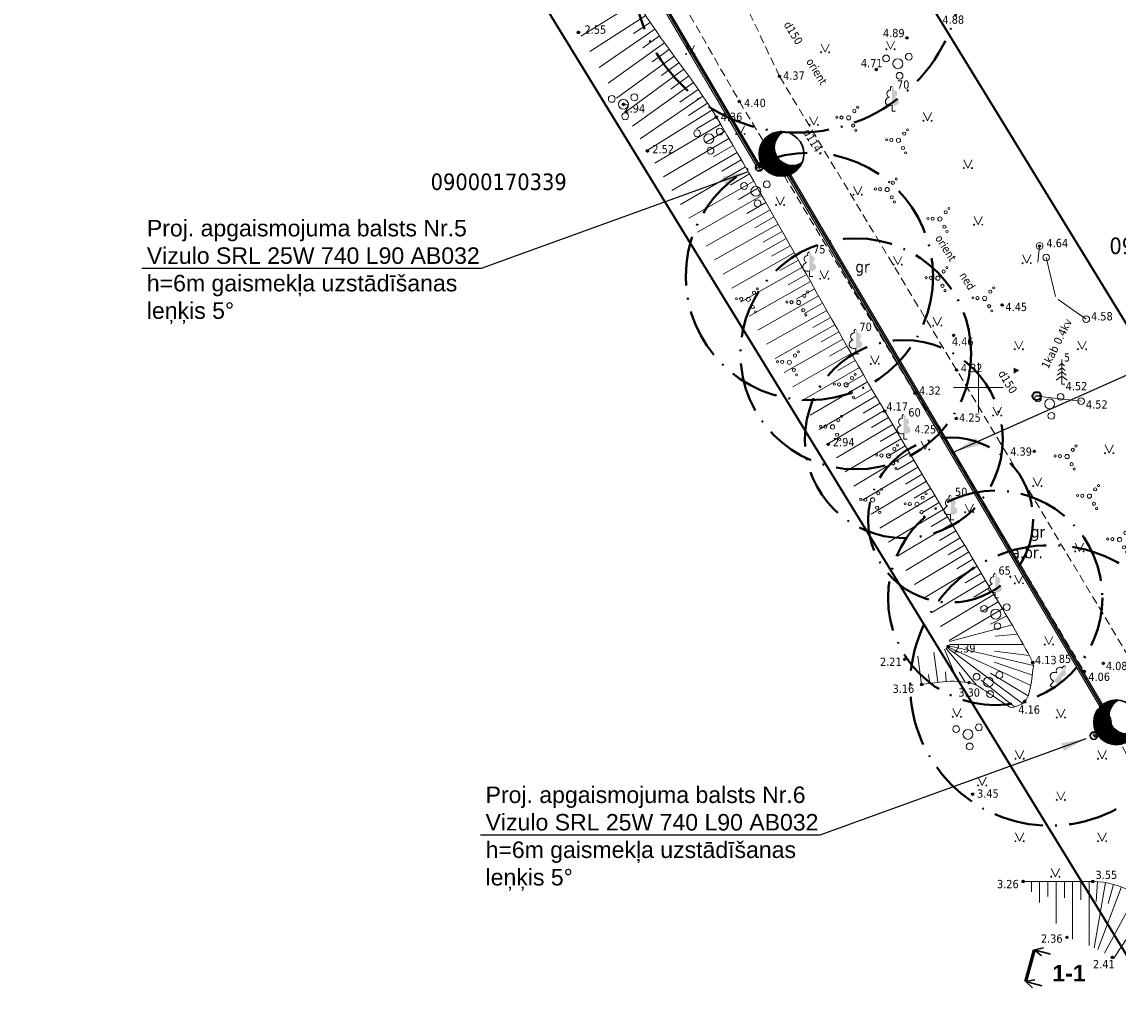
# Model space of a CAD drawing. Header units: metres. Extents: x 479801 to 960259, y 275948 to 557431.
# Tile 25 of 48: x 483392 to 483458, y 276012 to 276072. Entities that reach past the tile are written whole.
import ezdxf
from ezdxf.enums import TextEntityAlignment as Align

# ---------------------------------------------------------------- set-up
doc = ezdxf.new("R2010")
doc.units = ezdxf.units.M
for name, pattern in [('4', [18, 12, -3, 0, -3]), ('ADTI_0', [2, 1, 1]), ('ADTI_2', [0.75, 0.5, -0.25])]:
    doc.linetypes.add(name, pattern=pattern)
doc.layers.get('0').update_dxf_attribs({"linetype": 'ADTI_0', "lineweight": 9})
for name, color, linetype, lineweight in [('03 CITI', 7, 'Continuous', 40), ('0_ELTA_Ielas_armatura', 230, 'Continuous', 0), ('APGR_SARK_####_####_#', 1, 'ADTI_0', 35), ('CELI_CMAL_####_####_#', 7, 'ADTI_2', 9), ('CELI_CSEG_####_TKST_#', 7, 'ADTI_0', 9), ('ELEK_ELEM_####_####_#', 7, 'ADTI_0', 35), ('ELEK_STUT_####_####_#', 7, 'ADTI_0', 9), ('ELEK_VADV_ZSPR_TKST_#', 7, 'ADTI_0', 9), ('GAZE_VADP_VSP2_TKST_#', 240, 'ADTI_0', 9), ('GEOD_ELEM_####_####_#', 7, 'ADTI_0', 35), ('Layer2', 141, 'Continuous', 13), ('NORB_ELEM_####_####_#', 7, 'ADTI_0', 9), ('NORB_ZOGS_BARJ_####_#', 7, 'ADTI_0', 9), ('RELJ_AATZ_####_TKST_#', 7, 'ADTI_0', 9), ('RELJ_ELEM_####_####_#', 7, 'ADTI_0', 35), ('RELJ_NOGA_####_####_#', 7, 'ADTI_0', 9), ('rob', 7, 'Continuous', 0), ('ROBZ_PROJ_####_TKST_#', 5, 'Continuous', 9), ('TERT_ELEM_####_####_#', 3, 'ADTI_0', 9), ('UDTK_VADP_UDEN_TKST_#', 120, 'ADTI_0', 9), ('vadi', 1, 'Continuous', 0)]:
    doc.layers.add(name, color=color, linetype=linetype, lineweight=lineweight)
for name, color, linetype, lineweight, true_color in [('ELEK_VADP_ZSPR_PROJ', 7, 'ELEK_VADP_ZSPR_PROJ ---- W1 ---- W1 ---- W1 ----', 30, 0x7c00a5), ('ROBZ_UZMR_####_TKST_#', 4, 'ADTI_0', 20, 0x00ffff), ('SAKT_ELEM_####_####_#', 7, 'ADTI_0', 35, 0x00b400), ('SAKT_VADP_NEDR_TKST_#', 7, 'ADTI_0', 9, 0xc0c0c0), ('TERT_DIAM_####_TKST_#', 7, 'ADTI_0', 9, 0x00e100)]:
    doc.layers.add(name, color=color, linetype=linetype, lineweight=lineweight, true_color=true_color)
doc.styles.get("Standard").update_dxf_attribs({"font": 'wromlats.shx'})
doc.styles.add('Tahoma_05_CB', font='tahoma.ttf', dxfattribs={"height": 0.5})
doc.styles.add('Tahoma_05_LB', font='tahoma.ttf', dxfattribs={"height": 0.5})
doc.styles.add('Tahoma_05_LT', font='tahoma.ttf', dxfattribs={"height": 0.5})
doc.styles.add('Tahoma_07_CC', font='tahoma.ttf', dxfattribs={"height": 0.7})
doc.styles.add('Tahoma_1_LB', font='tahoma.ttf', dxfattribs={"height": 1})
doc.linetypes.add('ELEK_VADP_ZSPR_PROJ ---- W1 ---- W1 ---- W1 ----', pattern='A,10,-1,["W1",Standard,S=0.7,R=0,X=-0.7,Y=-0.35],-1,0', length=12)
doc.dimstyles.new('ISO-25', dxfattribs={"dimtxt": 2.5, "dimasz": 2.5, "dimexe": 1.25, "dimexo": 0.625, "dimtad": 1, "dimtxsty": 'Standard', "dimcen": 2.5, "dimadec": 0, "dimazin": 0, "dimtfac": 1, "dimtmove": 0, "dimatfit": 3, "dimfxl": 1, "dimarcsym": 0})

# ---------------------------------------------------------------- blocks, each defined once
blk = doc.blocks.new('PKT')
at = {"layer": 'RELJ_ELEM_####_####_#', "color": 7, "linetype": 'Continuous', "lineweight": 35}
blk.add_circle((0, 0), 0.05, dxfattribs=at)
blk = doc.blocks.new('ELKST')
at = {"layer": 'ELEK_ELEM_####_####_#', "color": 7, "linetype": 'Continuous', "lineweight": 35}
blk.add_circle((0, 0), 0.25, dxfattribs=at)
blk = doc.blocks.new('ELSTUT')
at = {"layer": 'ELEK_ELEM_####_####_#', "color": 7, "linetype": 'Continuous', "lineweight": 9}
blk.add_circle((0, 0), 0.2, dxfattribs=at)
blk = doc.blocks.new('BARJST')
at = {"layer": 'NORB_ELEM_####_####_#', "color": 52, "linetype": 'Continuous', "lineweight": 9, "true_color": 0xe1e100}
blk.add_circle((0, 0), 0.202, dxfattribs=at)
blk = doc.blocks.new('KRUMS1')
at = {"layer": 'TERT_ELEM_####_####_#', "color": 3, "linetype": 'Continuous', "lineweight": 9, "ltscale": 0.933333, "true_color": 0x00f000}
for centre, radius in [((-0.714, 0.324), 0.204), ((0, 0), 0.301), ((0.661, 0.425), 0.207), ((0.103, -0.728), 0.205)]:
    blk.add_circle(centre, radius, dxfattribs=at)
blk = doc.blocks.new('EGLE')
at = {"layer": 'TERT_ELEM_####_####_#', "color": 92, "linetype": 'Continuous', "lineweight": 9, "true_color": 0x00e100}
for p, q in [((0, 1.5), (0, 0)), ((0, 0.75), (-0.278, 0.546)), ((0, 1), (-0.216, 0.842)), ((0, 1.25), (-0.176, 1.122)), ((0, 1.25), (0.174, 1.122)), ((0, 1), (0.216, 0.842)), ((0, 0.75), (0.278, 0.546)), ((0, 0.5), (-0.332, 0.256)), ((0, 0.5), (0.334, 0.256)), ((0, 0), (0.2, 0))]:
    blk.add_line(p, q, dxfattribs=at)
blk = doc.blocks.new('LAPUKO')
at = {"layer": 'TERT_ELEM_####_####_#', "linetype": 'Continuous', "lineweight": 9, "true_color": 0x00e100}
h = blk.add_hatch(color=92, dxfattribs=at)
edge = h.paths.add_edge_path()
edge.add_line((0, 1.5), (0, 0.347))
edge.add_ellipse((0.09, 0.593), major_axis=(-0.307, 0.095), ratio=0.814445, start_angle=87.72962, end_angle=270)
edge.add_ellipse((0.128, 1.055), major_axis=(0.039, -0.212), ratio=0.861323, start_angle=0, end_angle=180)
edge.add_line((0.09, 1.268), (0.089, 1.269))
edge.add_ellipse((0, 1.35), major_axis=(0, -0.15), ratio=0.707107, start_angle=57.04945, end_angle=179.78359)
at = {"layer": 'TERT_ELEM_####_####_#', "color": 92, "linetype": 'Continuous', "lineweight": 9, "true_color": 0x00e100}
for p, q in [((0, 0.347), (0, 0)), ((0, 0), (0.2, 0))]:
    blk.add_line(p, q, dxfattribs=at)
at = {"layer": 'TERT_ELEM_####_####_#', "color": 92, "linetype": 'Continuous', "lineweight": 9, "true_color": 0x00e100, "extrusion": (0, 0, -1)}
for centre, major_axis, ratio, start_param, end_param in [((0, 1.35), (0, -0.15), 0.707107, 0.995701, 3.137816), ((-0.128, 1.055), (-0.039, -0.212), 0.861323, 0, 3.141593)]:
    blk.add_ellipse(centre, major_axis=major_axis, ratio=ratio, start_param=start_param, end_param=end_param, dxfattribs=at)
at = {"layer": 'TERT_ELEM_####_####_#', "color": 92, "linetype": 'Continuous', "lineweight": 9, "true_color": 0x00e100}
blk.add_ellipse((-0.09, 0.593), major_axis=(0.307, 0.095), ratio=0.814445, start_param=1.570796, end_param=4.752015, dxfattribs=at)
blk = doc.blocks.new('KRUMS')
at = {"layer": 'TERT_ELEM_####_####_#', "color": 3, "linetype": 'Continuous', "lineweight": 9, "true_color": 0x00f000}
for centre, radius in [((0.544, 0.639), 0.064), ((-0.718, 0.034), 0.064), ((-0.434, 0.021), 0.096), ((0, 0), 0.128), ((0.348, 0.408), 0.096), ((0.276, -0.467), 0.096), ((0.434, -0.756), 0.064)]:
    blk.add_circle(centre, radius, dxfattribs=at)
blk = doc.blocks.new('MAURS')
at = {"layer": 'TERT_ELEM_####_####_#', "color": 92, "linetype": 'Continuous', "lineweight": 9, "true_color": 0x00e100}
for p, q in [((-0.25, 0.5), (0, 0)), ((0, 0), (0.25, 0.5))]:
    blk.add_line(p, q, dxfattribs=at)
for centre, radius in [((-0.25, 0), 0.028), ((0.25, 0), 0.0263)]:
    blk.add_circle(centre, radius, dxfattribs=at)
blk = doc.blocks.new('KRUSTS')
at = {"layer": 'GEOD_ELEM_####_####_#', "color": 7, "linetype": 'Continuous', "lineweight": 9}
for p, q in [((0, 1.5), (0, 0)), ((-1.5, 0), (0, 0)), ((0, 0), (0, -1.5)), ((0, 0), (1.5, 0))]:
    blk.add_line(p, q, dxfattribs=at)
blk = doc.blocks.new('STKABGUZM')
at = {"layer": 'SAKT_ELEM_####_####_#', "color": 5, "linetype": 'Continuous', "lineweight": 9, "true_color": 0x0000ff}
blk.add_solid([(-0.213, 0), (0.107, 0.2), (0.107, -0.2)], dxfattribs=at)
blk = doc.blocks.new('*U11949')
at = {"layer": '0_ELTA_Ielas_armatura', "color": 230, "linetype": 'Continuous', "lineweight": 30}
blk.add_circle((0, 0), 1.675, dxfattribs=at)
blk.add_arc((0.898, 0.335), 1.359, 109.56554, 291.35439, dxfattribs=at)
blk = doc.blocks.new('*U11948')
at = {"layer": '0_ELTA_Ielas_armatura', "linetype": 'Continuous', "lineweight": 0}
h = blk.add_hatch(dxfattribs=at)
h.set_pattern_fill('CROSSHATCH', color=230, style=0, pattern_type=2)
h.set_pattern_definition([(118.1805, (0.236082, 0.306435), (-0.00356993, -0.001912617), []), (208.1805, (0.236082, 0.306435), (0.001912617, -0.00356993), [])])
h.paths.add_polyline_path([(-0.1137, -0.0963, -0.375706), (-0.0886, 0.0806, -0.484611), (0.1206, 0.04), (0.1341, -0.0014, -0.209344), (0.1062, -0.1066, 1.015734)])
at = {"layer": '0_ELTA_Ielas_armatura', "color": 230, "linetype": 'Continuous', "lineweight": 0, "flags": 128}
blk.add_lwpolyline([(0.1062, -0.1066, 0.209344), (0.1341, -0.0014), (0.1206, 0.04, 0.484611), (-0.0886, 0.0806, 0.375706), (-0.1137, -0.0963, -1.015734), (0.1062, -0.1066)], format="xyb", close=True, dxfattribs=at)
at = {"layer": '0_ELTA_Ielas_armatura', "color": 230, "linetype": 'Continuous', "lineweight": 30}
blk.add_circle((0.0072, 0.1357), 0.0223, dxfattribs=at)
at = {"layer": '0_ELTA_Ielas_armatura', "color": 230, "linetype": 'Continuous', "lineweight": 30, "xscale": 0.08100000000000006, "yscale": 0.08100000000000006, "zscale": 0.08100000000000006, "rotation": 246.8513320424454}
blk.add_blockref('*U11949', (0, -0.0222), dxfattribs=at)

msp = doc.modelspace()

# ---------------------------------------------------------------- linework, layer by layer
at = {"color": 18, "lineweight": 60, "true_color": 0x000000}
msp.add_line((483452.87662, 276013.9886), (483453.40738, 276015.91689), dxfattribs=at)
at = {"color": 18, "lineweight": 30, "true_color": 0x000000}
for p, q in [((483453.40738, 276015.91689), (483453.95579, 276016.02524)), ((483454.37152, 276015.65151), (483453.40738, 276015.91689)), ((483453.82376, 276015.54555), (483453.40738, 276015.91689)), ((483452.87662, 276013.9886), (483453.42503, 276014.09695)), ((483453.84077, 276013.72322), (483452.87662, 276013.9886)), ((483453.293, 276013.61726), (483452.87662, 276013.9886))]:
    msp.add_line(p, q, dxfattribs=at)
at = {"layer": '03 CITI', "color": 3, "linetype": '4', "lineweight": 40, "ltscale": 0.25}
for centre, radius in [((483439.03783, 276075.46121), 10), ((483439.75131, 276056.73989), 7.5), ((483442.5688, 276052.04867), 7), ((483445.47798, 276046.87868), 6), ((483448.31888, 276041.97401), 5), ((483451.02333, 276037.25503), 6.5), ((483454.36416, 276031.94323), 8.5)]:
    msp.add_circle(centre, radius, dxfattribs=at)
at = {"layer": 'APGR_SARK_####_####_#'}
for points in [[(483514.21906, 276039.38801), (483509.46102, 276036.62137), (483479.78774, 276019.92067), (483421.53255, 276114.97655), (483394.89693, 276145.1528), (483381.929, 276155.434), (483312.74564, 276207.45583), (483272.863, 276228.124), (483283.479, 276233.951), (483302.04675, 276233.55658)], [(483309.66739, 276174.31501), (483311.85206, 276183.11445), (483369.70939, 276139.60912), (483381.08438, 276130.59084), (483405.39463, 276103.04907), (483489.58986, 275965.66643), (483488.64648, 275958.34382)]]:
    msp.add_lwpolyline(points, dxfattribs=at)
at = {"layer": 'CELI_CMAL_####_####_#'}
for points in [[(483360.05963, 276158.84455), (483365.76752, 276155.28591), (483375.80506, 276146.61587), (483389.9246, 276133.24799), (483403.77351, 276118.35756), (483415.71771, 276101.87403), (483435.50603, 276067.35119), (483446.1559, 276049.66597), (483447.58559, 276047.58232), (483456.4147, 276032.79137), (483456.62652, 276032.19003), (483462.87652, 276020.4839)], [(483467.82178, 276030.89818), (483466.55408, 276033.22611), (483461.72805, 276031.19385), (483459.10549, 276033.69925), (483448.67792, 276051.07023), (483437.94104, 276068.873), (483433.87486, 276077.45026), (483433.89763, 276078.28199), (483434.08095, 276079.7912), (483434.32734, 276080.72896), (483436.78046, 276082.91631)]]:
    msp.add_lwpolyline(points, dxfattribs=at)
at = {"layer": 'ELEK_STUT_####_####_#'}
msp.add_lwpolyline([(483453.54248, 276049.48477), (483456.2391, 276049.18175)], dxfattribs=at)
at = {"layer": 'ELEK_VADP_ZSPR_PROJ', "color": 230, "lineweight": 30, "ltscale": 0.7, "flags": 128}
msp.add_lwpolyline([(483416.39781, 276097.82296), (483436.69981, 276063.35959)], dxfattribs=at)
msp.add_lwpolyline([(483436.69981, 276063.35959), (483436.83728, 276063.36471, 0.12178241), (483437.06797, 276063.43095), (483437.47324, 276063.66407, -0.41118123), (483438.15335, 276063.48444), (483457.88686, 276029.98609, -0.41708728), (483457.70561, 276029.29904), (483457.00293, 276028.89432)], format="xyb", dxfattribs=at)
at = {"layer": 'Layer2', "ltscale": 0.7, "flags": 128}
for points in [[(483416.30303, 276097.76713), (483436.60504, 276063.30375)], [(483416.49259, 276097.87879), (483436.79459, 276063.41542)]]:
    msp.add_lwpolyline(points, dxfattribs=at)
for points in [[(483436.69572, 276063.46951), (483436.83319, 276063.47463, 0.12178241), (483437.01312, 276063.5263), (483437.41839, 276063.75942, -0.41118123), (483438.24812, 276063.54027), (483457.98164, 276030.04193, -0.41708728), (483457.76051, 276029.20372), (483457.05783, 276028.799)], [(483436.70391, 276063.24966), (483436.84138, 276063.25479, 0.12178241), (483437.12281, 276063.3356), (483437.52808, 276063.56871, -0.41118123), (483438.05857, 276063.4286), (483457.79209, 276029.93026, -0.41708728), (483457.6507, 276029.39436), (483456.94803, 276028.98964)]]:
    msp.add_lwpolyline(points, format="xyb", dxfattribs=at)
at = {"layer": 'Layer2', "lineweight": 0, "flags": 128}
for points in [[(483436.60504, 276063.30375), (483436.79459, 276063.41542)], [(483436.70391, 276063.24966), (483436.69572, 276063.46951)], [(483457.05783, 276028.799), (483456.94803, 276028.98964)]]:
    msp.add_lwpolyline(points, dxfattribs=at)
at = {"layer": 'NORB_ZOGS_BARJ_####_#'}
for points in [[(483453.71699, 276058.58783), (483453.60441, 276057.61603)], [(483454.10862, 276057.8857), (483454.67935, 276055.53149)], [(483456.54488, 276054.14657), (483454.83767, 276055.33971)]]:
    msp.add_lwpolyline(points, dxfattribs=at)
at = {"layer": 'RELJ_NOGA_####_####_#'}
for p, q in [((483429.29881, 276073.41413), (483425.88175, 276071.31095)), ((483429.82643, 276072.56466), (483426.43156, 276070.38476)), ((483430.37978, 276071.73177), (483426.99611, 276069.40988)), ((483430.09961, 276072.1459), (483429.08532, 276071.46963)), ((483430.95584, 276070.91439), (483427.53698, 276068.46104)), ((483430.66549, 276071.32145), (483429.64571, 276070.60599)), ((483431.24931, 276070.50958), (483430.21594, 276069.75392)), ((483431.54489, 276070.1063), (483428.06012, 276067.54217)), ((483431.84122, 276069.70357), (483430.78161, 276068.9239)), ((483432.13737, 276069.30072), (483428.55527, 276066.67446)), ((483432.43215, 276068.89686), (483431.34014, 276068.10695)), ((483432.72438, 276068.49115), (483429.02936, 276065.85608)), ((483433.29622, 276067.67082), (483429.48752, 276065.08144)), ((483433.01282, 276068.08274), (483431.88585, 276067.29896)), ((483433.5735, 276067.25475), (483432.41171, 276066.49655)), ((483433.84318, 276066.83372), (483429.91969, 276064.36923)), ((483434.10405, 276066.40718), (483432.9121, 276065.69295)), ((483434.35935, 276065.97727), (483430.38336, 276063.61663)), ((483434.61369, 276065.54679), (483433.42166, 276064.84266)), ((483434.86708, 276065.11576), (483430.89447, 276062.78713)), ((483435.37147, 276064.25228), (483431.41023, 276061.95006)), ((483435.11961, 276064.68422), (483433.92932, 276063.98971)), ((483435.62246, 276063.81984), (483434.4366, 276063.13263)), ((483435.87275, 276063.387), (483431.92871, 276061.10859)), ((483436.12236, 276062.95376), (483434.94194, 276062.27415)), ((483436.37133, 276062.52015), (483432.44634, 276060.26849)), ((483436.86766, 276061.65202), (483432.96355, 276059.42908)), ((483436.61972, 276062.08622), (483435.44529, 276061.41499)), ((483437.11506, 276061.21752), (483435.94834, 276060.5532)), ((483437.36197, 276060.78274), (483433.48474, 276058.5832)), ((483437.60868, 276060.34784), (483436.45024, 276059.69066)), ((483437.85432, 276059.91234), (483434.00363, 276057.74106)), ((483438.34548, 276059.04127), (483434.52859, 276056.88906)), ((483438.0999, 276059.4768), (483436.94976, 276058.82828)), ((483438.59106, 276058.60574), (483437.45107, 276057.96293)), ((483438.83665, 276058.1702), (483435.05356, 276056.03705)), ((483439.08223, 276057.73467), (483437.95237, 276057.09758)), ((483439.32781, 276057.29914), (483435.57855, 276055.18506)), ((483439.81898, 276056.42807), (483436.10358, 276054.33308)), ((483439.57339, 276056.8636), (483438.45369, 276056.23224)), ((483440.06456, 276055.99254), (483438.95502, 276055.36691)), ((483440.31014, 276055.557), (483436.62861, 276053.48111)), ((483440.55572, 276055.12147), (483439.45634, 276054.50157)), ((483440.80131, 276054.68594), (483437.15364, 276052.62914)), ((483441.04689, 276054.2504), (483439.95767, 276053.63623)), ((483441.29349, 276053.81544), (483437.68411, 276051.76834)), ((483441.78748, 276052.94598), (483438.2142, 276050.90816)), ((483441.54019, 276053.38055), (483440.46297, 276052.76771)), ((483442.03523, 276052.51168), (483440.96843, 276051.9016)), ((483442.28349, 276052.07766), (483438.74457, 276050.04751)), ((483442.5323, 276051.64396), (483441.47569, 276051.03569)), ((483442.78176, 276051.21064), (483439.27269, 276049.19052)), ((483443.28273, 276050.34518), (483439.80515, 276048.32649)), ((483443.03189, 276050.77771), (483441.98394, 276050.17204)), ((483443.53432, 276049.91308), (483442.49562, 276049.3072)), ((483443.78666, 276049.48144), (483440.3393, 276047.45972)), ((483444.03974, 276049.05022), (483443.00951, 276048.44341)), ((483444.29381, 276048.61958), (483440.87083, 276046.59721)), ((483444.80347, 276047.7592), (483441.39911, 276045.74017)), ((483444.54855, 276048.18933), (483443.5246, 276047.58294)), ((483445.05858, 276047.32918), (483444.03997, 276046.72393)), ((483445.31399, 276046.89934), (483441.92562, 276044.88599)), ((483445.5694, 276046.46949), (483444.55499, 276045.86673)), ((483445.82495, 276046.03973), (483442.45201, 276044.03203)), ((483446.08069, 276045.61008), (483445.07081, 276045.00897)), ((483446.33657, 276045.18052), (483442.97803, 276043.17887)), ((483446.84857, 276044.32153), (483443.50427, 276042.32544)), ((483446.59255, 276044.75101), (483445.58693, 276044.15168)), ((483447.10482, 276043.89219), (483446.1034, 276043.29448)), ((483447.36108, 276043.46285), (483444.02919, 276041.47416)), ((483447.61734, 276043.03351), (483446.61963, 276042.43802)), ((483447.8736, 276042.60417), (483444.55411, 276040.62289)), ((483448.38611, 276041.7455), (483445.07905, 276039.77163)), ((483448.12985, 276042.17484), (483447.13587, 276041.58156)), ((483448.64237, 276041.31616), (483447.65211, 276040.72511)), ((483448.89863, 276040.88682), (483445.60398, 276038.92036)), ((483449.15488, 276040.45748), (483448.16835, 276039.86865)), ((483449.41108, 276040.0281), (483446.12818, 276038.07029)), ((483449.92328, 276039.16924), (483446.65312, 276037.21902)), ((483449.66718, 276039.59867), (483448.68422, 276039.01247)), ((483450.43501, 276038.31009), (483447.17669, 276036.36998)), ((483450.1792, 276038.7397), (483449.19971, 276038.15648)), ((483450.69081, 276037.88048), (483449.71531, 276037.29964)), ((483450.9467, 276037.45092), (483447.70262, 276035.51724)), ((483451.20356, 276037.02194), (483450.24156, 276036.4449)), ((483451.46078, 276036.59318), (483448.23605, 276034.6584)), ((483450.73504, 276035.64858), (483451.71937, 276036.16098)), ((483448.24783, 276034.61246), (483452.04363, 276035.61334)), ((483451.01003, 276034.93984), (483452.37464, 276035.04289)), ((483448.20001, 276034.33588), (483453.33838, 276033.15615)), ((483448.24303, 276034.41867), (483452.72564, 276034.41867)), ((483446.55615, 276032.00034), (483446.32683, 276033.72162)), ((483447.54739, 276032.13241), (483447.30392, 276033.95991)), ((483447.94557, 276034.14424), (483448.75766, 276032.18339)), ((483448.03665, 276034.19461), (483449.8942, 276031.95576)), ((483448.09929, 276034.23831), (483452.68244, 276030.85159)), ((483448.15045, 276034.28179), (483453.17692, 276031.94861)), ((483450.98444, 276034.02175), (483453.07769, 276033.76428)), ((483450.96271, 276033.35976), (483453.27564, 276032.57214)), ((483447.05177, 276032.06637), (483446.98085, 276032.59875)), ((483448.04464, 276032.18349), (483448.01324, 276032.77091)), ((483448.82949, 276032.74274), (483449.20177, 276032.14175)), ((483450.73772, 276032.69271), (483453.01506, 276031.30499)), ((483450.16275, 276032.26746), (483452.19465, 276030.63628)), ((483452.71781, 276020.05749), (483452.71781, 276020.05649)), ((483453.21781, 276020.05713), (483453.21735, 276019.42147)), ((483453.71781, 276020.05677), (483453.71689, 276018.78545)), ((483454.21781, 276020.0564), (483454.21716, 276019.14988)), ((483454.71781, 276020.05604), (483454.71597, 276017.51342)), ((483455.21781, 276020.05568), (483455.21709, 276019.05589)), ((483455.71781, 276020.05532), (483455.71528, 276016.56222)), ((483456.21781, 276020.05495), (483456.21701, 276018.95248)), ((483456.71781, 276020.05459), (483456.715, 276016.17402)), ((483457.71393, 276019.98698), (483457.02803, 276016.03249)), ((483457.21762, 276020.04547), (483457.14234, 276018.85013)), ((483458.67703, 276019.72324), (483457.24952, 276015.92627)), ((483458.20159, 276019.8775), (483457.87605, 276018.71146)), ((483459.58592, 276019.30806), (483457.65949, 276015.71627)), ((483460.44249, 276018.79271), (483458.2145, 276015.40341))]:
    msp.add_line(p, q, dxfattribs=at)
for points, knots in [([(483446.55615, 276032.00034), (483446.91636, 276032.04833), (483447.27656, 276032.09632), (483447.63677, 276032.14431), (483448.22909, 276032.22323), (483448.83456, 276032.20589), (483449.42908, 276032.10851), (483449.63263, 276032.07517), (483449.83113, 276032.00416), (483450.00331, 276031.89179), (483450.38498, 276031.6427), (483450.75637, 276031.38708), (483451.1348, 276031.13629), (483451.38748, 276030.96884), (483451.64026, 276030.80007), (483451.89646, 276030.64119), (483452.04618, 276030.54834), (483452.25185, 276030.65805), (483452.42045, 276030.72653), (483452.56011, 276030.78325), (483452.69033, 276030.83256), (483452.79933, 276030.94981), (483452.93703, 276031.09793), (483453.0088, 276031.25949), (483453.05851, 276031.44123), (483453.18976, 276031.92104), (483453.26259, 276032.40143), (483453.31065, 276032.88619), (483453.32516, 276033.03251), (483453.36972, 276033.19346), (483453.30152, 276033.32884), (483452.53855, 276034.8433), (483451.68563, 276036.2082), (483450.84149, 276037.62742), (483448.66951, 276041.27908), (483446.48288, 276044.92024), (483444.31982, 276048.57556), (483440.83347, 276054.46708), (483437.61188, 276060.5146), (483434.10984, 276066.39753), (483432.76907, 276068.64983), (483431.01658, 276070.63602), (483429.63729, 276072.86532), (483427.46297, 276076.37964), (483425.37901, 276079.9488), (483423.30915, 276083.52472), (483420.0176, 276089.21123), (483417.11107, 276095.10345), (483413.76766, 276100.77461), (483410.37855, 276106.52326), (483406.25393, 276111.75469), (483402.03794, 276116.95195), (483397.7967, 276122.18035), (483393.61602, 276127.46893), (483388.56028, 276131.86649), (483383.6895, 276136.10315), (483378.81873, 276140.33981), (483373.94795, 276144.57647)], [0, 0, 0, 0, 0.00742313, 0.00742313, 0.00742313, 0.01962971, 0.01962971, 0.01962971, 0.023809, 0.023809, 0.023809, 0.03307309, 0.03307309, 0.03307309, 0.03925875, 0.03925875, 0.03925875, 0.04287371, 0.04287371, 0.04287371, 0.04586821, 0.04586821, 0.04586821, 0.04965128, 0.04965128, 0.04965128, 0.05963893, 0.05963893, 0.05963893, 0.06265369, 0.06265369, 0.06265369, 0.09637772, 0.09637772, 0.09637772, 0.18314975, 0.18314975, 0.18314975, 0.32300614, 0.32300614, 0.32300614, 0.37655076, 0.37655076, 0.37655076, 0.46095939, 0.46095939, 0.46095939, 0.59518814, 0.59518814, 0.59518814, 0.7312513, 0.7312513, 0.7312513, 0.86812955, 0.86812955, 0.86812955, 1, 1, 1, 1]), ([(483452.71781, 276020.05749), (483454.12574, 276020.05647), (483455.53366, 276020.05545), (483456.94158, 276020.05443), (483458.67114, 276020.05317), (483460.20048, 276019.03544), (483461.66583, 276017.9088), (483463.26086, 276016.68245), (483464.29961, 276015.3652), (483465.41783, 276013.68734), (483466.11605, 276012.63968), (483466.57148, 276011.57805), (483466.8478, 276010.46374), (483467.00431, 276009.83257), (483466.08993, 276009.15009), (483466.34038, 276008.53177), (483466.4536, 276008.25224), (483466.6017, 276007.99027), (483466.78178, 276007.74398), (483467.02209, 276007.41532), (483467.29231, 276007.12174), (483467.51292, 276006.78606), (483468.57316, 276005.17282), (483469.63339, 276003.55958), (483470.69362, 276001.94634)], [0, 0, 0, 0, 0.14828707, 0.14828707, 0.14828707, 0.33044907, 0.33044907, 0.33044907, 0.52873272, 0.52873272, 0.52873272, 0.65254118, 0.65254118, 0.65254118, 0.72266856, 0.72266856, 0.72266856, 0.75437164, 0.75437164, 0.75437164, 0.79667876, 0.79667876, 0.79667876, 1, 1, 1, 1])]:
    msp.add_open_spline(points, degree=3, knots=knots, dxfattribs=at)

# ---------------------------------------------------------------- block references
at = {"layer": '0_ELTA_Ielas_armatura', "color": 230, "linetype": 'Continuous', "lineweight": 0, "xscale": 9.999999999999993, "yscale": 9.999999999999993, "zscale": 9.999999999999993, "rotation": 123.4205688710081}
for p in [(483437.87179, 276064.0467), (483458.17491, 276029.58143)]:
    msp.add_blockref('*U11948', p, dxfattribs=at)
at = {"layer": 'ELEK_ELEM_####_####_#', "color": 30, "linetype": 'Continuous', "lineweight": 20, "ltscale": 0.7, "true_color": 0xff7f00}
msp.add_blockref('ELKST', (483453.54248, 276049.48477), dxfattribs=at)
at = {"layer": 'ELEK_ELEM_####_####_#', "color": 30, "linetype": 'Continuous', "lineweight": 9, "ltscale": 0.7, "true_color": 0xff7f00}
msp.add_blockref('ELSTUT', (483456.2391, 276049.18175), dxfattribs=at)
at = {"layer": 'GEOD_ELEM_####_####_#', "color": 7, "linetype": 'Continuous', "lineweight": 9, "ltscale": 0.7, "true_color": 0xffffff}
msp.add_blockref('KRUSTS', (483450, 276050), dxfattribs=at)
at = {"layer": 'NORB_ELEM_####_####_#', "color": 52, "linetype": 'Continuous', "lineweight": 9, "ltscale": 0.7, "true_color": 0xe1e100}
for p in [(483453.71699, 276058.58783), (483454.10862, 276057.8857), (483456.54488, 276054.14657)]:
    msp.add_blockref('BARJST', p, dxfattribs=at)
at = {"layer": 'RELJ_ELEM_####_####_#', "color": 7, "linetype": 'Continuous', "lineweight": 20, "ltscale": 0.7, "true_color": 0xffffff}
for p in [(483425.74481, 276071.5373), (483445.66707, 276071.20955), (483437.94104, 276068.873), (483443.80788, 276069.28519), (483428.47479, 276067.17911), (483435.50603, 276067.35119), (483434.10984, 276066.39753), (483429.9282, 276064.35535), (483453.71699, 276058.58783), (483451.4457, 276055.01276), (483448.50141, 276053.1718), (483448.67792, 276051.07023), (483446.1559, 276049.66597), (483444.31982, 276048.57556), (483447.58559, 276047.58232), (483448.66664, 276048.13324), (483440.89463, 276046.55858), (483453.38977, 276046.1421), (483448.16813, 276034.29893), (483445.53313, 276033.52772), (483453.30152, 276033.32884), (483457.57809, 276033.2835), (483456.4147, 276032.79137), (483446.55615, 276032.00034), (483449.42908, 276032.10851), (483452.79933, 276030.94981), (483449.65525, 276025.34855), (483452.71781, 276020.05749), (483456.94158, 276020.05443), (483455.37607, 276016.67297), (483458.13415, 276015.45101)]:
    msp.add_blockref('PKT', p, dxfattribs=at)
at = {"layer": 'SAKT_ELEM_####_####_#', "color": 5, "linetype": 'Continuous', "lineweight": 9, "ltscale": 0.7, "true_color": 0x0000ff, "rotation": 302.3747456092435}
msp.add_blockref('STKABGUZM', (483452.25382, 276051.03344), dxfattribs=at)
at = {"layer": 'TERT_ELEM_####_####_#', "color": 92, "linetype": 'Continuous', "lineweight": 9, "ltscale": 0.7, "true_color": 0x00e100}
for name, p in [('MAURS', (483444.66937, 276070.51585)), ('MAURS', (483432.52541, 276070.23644)), ('MAURS', (483440.7059, 276070.33095)), ('LAPUKO', (483444.76755, 276066.77309)), ('MAURS', (483440.01116, 276065.92885)), ('MAURS', (483446.91638, 276066.18218)), ('MAURS', (483435.56785, 276065.37788)), ('MAURS', (483449.367, 276063.3117)), ('MAURS', (483437.97934, 276061.0723)), ('MAURS', (483442.68432, 276061.69976)), ('MAURS', (483449.98934, 276059.87957)), ('LAPUKO', (483439.75131, 276056.73989)), ('MAURS', (483445.10612, 276057.45895)), ('MAURS', (483452.93009, 276057.54279)), ('MAURS', (483440.65681, 276056.59521)), ('MAURS', (483447.51056, 276053.76447)), ('LAPUKO', (483442.5688, 276052.04867)), ('MAURS', (483452.45505, 276052.32562)), ('MAURS', (483456.28955, 276052.32562)), ('MAURS', (483443.72437, 276051.43206)), ('EGLE', (483455.05393, 276050.20376)), ('LAPUKO', (483445.47798, 276046.87868)), ('MAURS', (483451.14325, 276048.312)), ('MAURS', (483446.7742, 276046.25118)), ('MAURS', (483457.93546, 276046.02148)), ('MAURS', (483453.57675, 276044.03174)), ('LAPUKO', (483448.31888, 276041.97401)), ('MAURS', (483449.44576, 276042.4424)), ('MAURS', (483456.12468, 276040.06861)), ('LAPUKO', (483451.02333, 276037.25503)), ('MAURS', (483452.45569, 276038.13238)), ('MAURS', (483454.27613, 276034.41823)), ('MAURS', (483448.69173, 276030.03783)), ('MAURS', (483455, 276030)), ('MAURS', (483452.5, 276027.5)), ('MAURS', (483457.5, 276027.5)), ('MAURS', (483450.23228, 276025.87466)), ('MAURS', (483455, 276025)), ('MAURS', (483452.5, 276022.5)), ('MAURS', (483457.5, 276022.5)), ('MAURS', (483454.67237, 276020.34094))]:
    msp.add_blockref(name, p, dxfattribs=at)
at = {"layer": 'TERT_ELEM_####_####_#', "color": 3, "linetype": 'Continuous', "lineweight": 9, "ltscale": 0.933333, "true_color": 0x00f000}
for name, p in [('KRUMS1', (483445.117, 276069.63963)), ('KRUMS1', (483428.47479, 276067.17911)), ('KRUMS', (483442.13256, 276066.35991)), ('KRUMS1', (483433.6541, 276065.0958)), ('KRUMS', (483445.155, 276064.99175)), ('KRUMS1', (483436.50415, 276061.90124)), ('KRUMS', (483444.46878, 276062.01027)), ('KRUMS', (483447.66598, 276060.22378)), ('KRUMS', (483447.54674, 276056.63574)), ('KRUMS', (483436.0456, 276055.35454)), ('KRUMS', (483439.10111, 276055.16186)), ('KRUMS', (483450.38132, 276055.40812)), ('KRUMS', (483438.53301, 276051.53619)), ('KRUMS', (483441.98394, 276050.17204)), ('KRUMS1', (483454.32526, 276049.01643)), ('KRUMS', (483441.15603, 276047.61909)), ('KRUMS', (483444.55499, 276045.86673)), ('KRUMS', (483455.38056, 276045.82171)), ('KRUMS', (483443.58246, 276043.19058)), ('KRUMS', (483446.2785, 276042.92082)), ('KRUMS', (483456.73757, 276043.42144)), ('KRUMS', (483458.56406, 276040.788)), ('KRUMS1', (483451.05754, 276036.26369)), ('KRUMS1', (483450.6076, 276032.14619)), ('KRUMS1', (483449.36828, 276028.97504))]:
    msp.add_blockref(name, p, dxfattribs=at)
at = {"layer": 'TERT_ELEM_####_####_#', "color": 92, "linetype": 'Continuous', "lineweight": 9, "ltscale": 0.7, "true_color": 0x00e100, "rotation": 321.4774187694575}
msp.add_blockref('LAPUKO', (483454.36416, 276031.94323), dxfattribs=at)

# ---------------------------------------------------------------- texts
at = {"layer": 'CELI_CSEG_####_TKST_#', "style": 'Tahoma_07_CC'}
for s, p in [('gr', (483442.97291, 276057.32438)), ('gr', (483453.61387, 276041.24673)), ('a.br.', (483452.96278, 276039.99859))]:
    msp.add_text(s, height=0.7, dxfattribs=at).set_placement(p, align=Align.MIDDLE_CENTER)
at = {"layer": 'ELEK_VADV_ZSPR_TKST_#', "style": 'Tahoma_05_CB'}
msp.add_text('1kab 0.4kv', height=0.5, rotation=63.4681599, dxfattribs=at).set_placement((483454.97306, 276052.55995), align=Align.CENTER)
at = {"layer": 'GAZE_VADP_VSP2_TKST_#', "style": 'Tahoma_05_CB'}
msp.add_text('d114', height=0.5, rotation=301.4893664, dxfattribs=at).set_placement((483439.73265, 276064.85738), align=Align.CENTER)
at = {"layer": 'RELJ_AATZ_####_TKST_#', "style": 'Tahoma_05_LT'}
for s, p in [('4.88', (483447.82175, 276072.5633)), ('2.55', (483426.11549, 276071.95767)), ('4.89', (483444.21258, 276071.7512)), ('4.71', (483442.87706, 276069.92811)), ('4.37', (483438.15521, 276069.16973)), ('2.94', (483428.47479, 276067.17911)), ('4.40', (483435.79434, 276067.50986)), ('4.36', (483434.36931, 276066.67159)), ('2.52', (483430.22475, 276064.70826)), ('4.64', (483454.12885, 276059.01644)), ('4.45', (483451.6434, 276055.14464)), ('4.58', (483456.83672, 276054.57518)), ('4.46', (483448.39433, 276053.03992)), ('4.32', (483448.9374, 276051.43883)), ('4.52', (483455.294, 276050.34035)), ('4.32', (483446.40303, 276050.06986)), ('4.17', (483444.41867, 276049.11133)), ('4.52', (483456.52741, 276049.23121)), ('4.25', (483448.83138, 276048.42997)), ('4.25', (483446.12758, 276047.72244)), ('2.94', (483441.17706, 276046.9448)), ('4.39', (483451.93381, 276046.37547)), ('2.39', (483448.5141, 276034.44729)), ('2.21', (483444.03392, 276033.62807)), ('4.13', (483453.43332, 276033.73273)), ('4.08', (483457.7346, 276033.37416)), ('4.06', (483456.67006, 276032.71719)), ('3.16', (483444.79747, 276031.9936)), ('3.30', (483448.78303, 276031.7635)), ('4.16', (483452.42041, 276030.72726)), ('3.45', (483449.91885, 276025.63704)), ('3.55', (483457.10633, 276020.70844)), ('3.26', (483451.13212, 276020.14927)), ('2.36', (483453.79449, 276016.84399)), ('2.41', (483456.9562, 276015.2949))]:
    msp.add_text(s, height=0.5, dxfattribs=at).set_placement(p, align=Align.TOP_LEFT)
at = {"layer": 'rob', "color": 230, "linetype": 'Continuous', "char_height": 1, "width": 87.3168193, "attachment_point": 4}
for s, insert in [('{\\fArial|b0|i0|c0|p39;Proj. apgaismojuma balsts Nr.5\\PVizulo SRL 25W 740 L90 AB032\\Ph=6m gaismekļa uzstādīšanas\\Pleņķis 5%%D}', (483399.56641, 276057.01701)), ('{\\fArial|b0|i0|c0|p39;Proj. apgaismojuma balsts Nr.6\\PVizulo SRL 25W 740 L90 AB032\\Ph=6m gaismekļa uzstādīšanas\\Pleņķis 5%%D}', (483420.11034, 276022.66001)), ('{\\fArial|b1|i0|c0|p39;\\C18;\\c0;1-1}', (483454.48584, 276014.49683))]:
    msp.add_mtext(s, dxfattribs=dict(at, insert=insert))
at = {"layer": 'ROBZ_PROJ_####_TKST_#', "style": 'Tahoma_1_LB'}
msp.add_text('09000170339', height=1, dxfattribs=at).set_placement((483416.77895, 276061.9826))
at = {"layer": 'ROBZ_UZMR_####_TKST_#', "style": 'Tahoma_1_LB'}
msp.add_text('09000170340', height=1, dxfattribs=at).set_placement((483457.94946, 276058.10116))
at = {"layer": 'SAKT_VADP_NEDR_TKST_#', "style": 'Tahoma_05_CB'}
for s, p in [('orient', (483447.82024, 276058.33239)), ('ned', (483449.12359, 276056.33369))]:
    msp.add_text(s, height=0.5, rotation=302.3747456, dxfattribs=at).set_placement(p, align=Align.CENTER)
at = {"layer": 'TERT_DIAM_####_TKST_#', "style": 'Tahoma_05_LB'}
for s, p in [('70', (483445.06524, 276068.12719)), ('75', (483439.97819, 276058.13916)), ('70', (483442.78757, 276053.4381)), ('5', (483455.18606, 276051.58366)), ('60', (483445.75222, 276048.24953)), ('50', (483448.58366, 276043.4319)), ('65', (483451.21903, 276038.65957)), ('85', (483454.8795, 276033.3063))]:
    msp.add_text(s, height=0.5, dxfattribs=at).set_placement(p)
at = {"layer": 'UDTK_VADP_UDEN_TKST_#', "style": 'Tahoma_05_CB'}
for s, rotation, p in [('d150', 301.6884439, (483438.56713, 276071.37724)), ('orient', 301.6884439, (483439.98901, 276069.04487)), ('d150', 301.6826417, (483451.57236, 276050.22031))]:
    msp.add_text(s, height=0.5, rotation=rotation, dxfattribs=at).set_placement(p, align=Align.CENTER)

# ---------------------------------------------------------------- leaders
at = {"layer": 'vadi', "color": 230, "linetype": 'Continuous', "lineweight": 0}
for points in [[(483435.96759, 276063.06832), (483419.84653, 276057.22506), (483399.26665, 276057.22615)], [(483448.59629, 276046.13338), (483465.7752, 276053.77714), (483486.42814, 276053.7783)], [(483456.51152, 276028.71133), (483440.39047, 276022.86807), (483419.81058, 276022.86915)]]:
    msp.add_leader(points, dimstyle='ISO-25', override={"dimasz": 1.5, "dimtad": 0}, dxfattribs=at)

doc.saveas('drawing.dxf')
